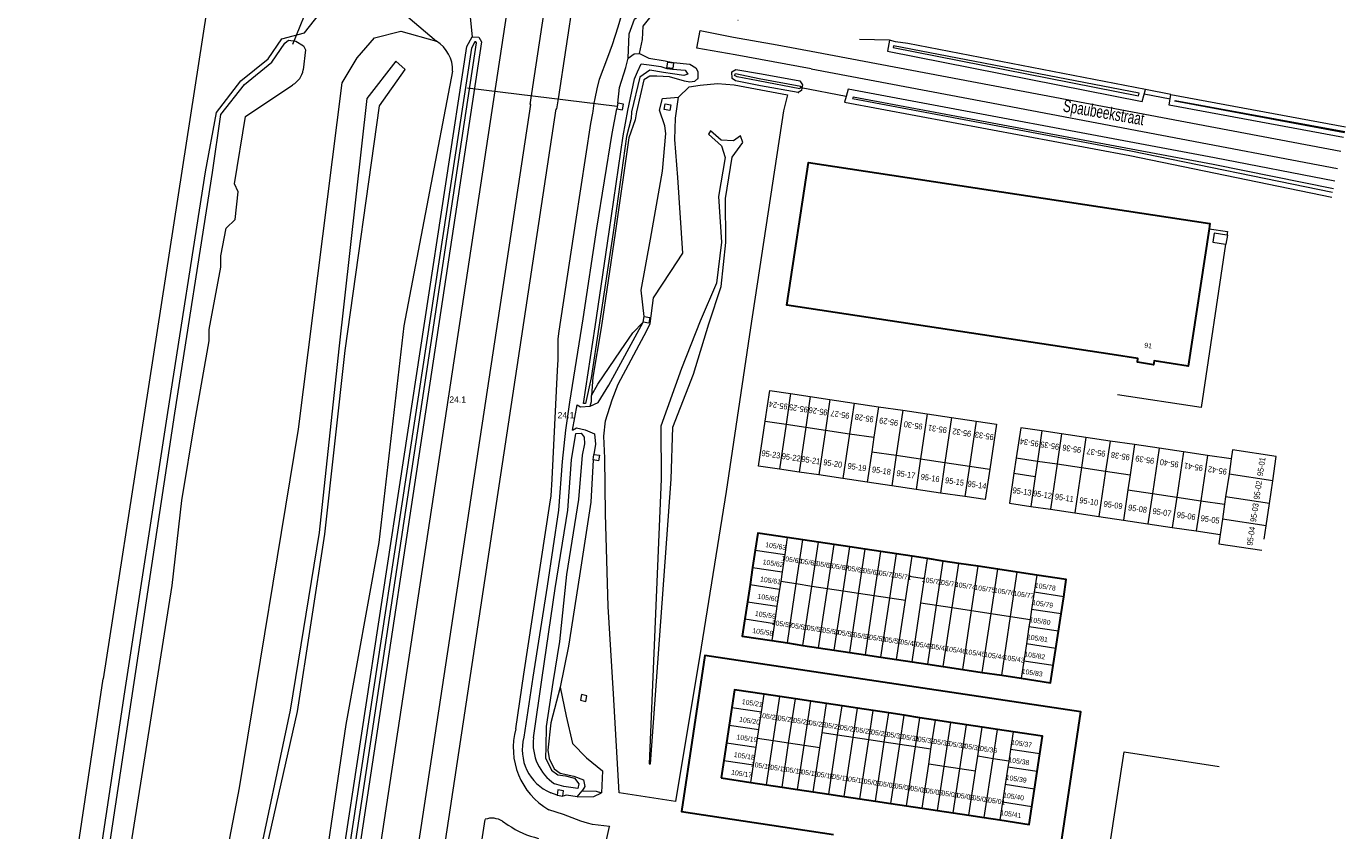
# Model space of a CAD drawing. Header units: metres. Extents: x 120324 to 133000, y 395500 to 402438.
# Tile 39 of 95: x 126138 to 126405, y 399100 to 399263. Entities that reach past the tile are written whole.
import ezdxf

# ---------------------------------------------------------------- set-up
doc = ezdxf.new("R2010")
doc.units = ezdxf.units.M
doc.linetypes.add('DGN1', pattern=[76.057638, 0, -76.057638])
doc.linetypes.add('DGN2', pattern=[101.410184, 50.705092, -50.705092])
for name, color, linetype, lineweight, true_color in [('gg-afsc-erfafscheiding', 7, 'Continuous', 0, 0x00ff32), ('gg-afsc-hekwerk', 7, 'Continuous', 30, 0x00d228), ('gg-bbg-lage trafo', 7, 'Continuous', 13, 0xff5000), ('gg-bbg-tussenscheiding', 7, 'Continuous', 0, 0x967800), ('gg-knt-BGT kruinlijn', 7, 'Continuous', 0, 0x787878), ('gg-knt-bronhoudergrens', 7, 'DGN2', 0, 0xffaad2), ('gg-kntw-bovenkant insteek waterloop', 7, 'Continuous', 0, 0xa0a0ff), ('gg-kntw-waterlijn', 7, 'Continuous', 0, 0xaaebff), ('gg-kwrk-duiker nz buis', 7, 'DGN2', 0, 0x969696), ('gg-kwrk-uitstroombak niveau min 01', 7, 'Continuous', 0, 0x477c96), ('gx-grn-maaiveld', 7, 'Continuous', 0, 0xb88d57)]:
    doc.layers.add(name, color=color, linetype=linetype, lineweight=lineweight, true_color=true_color)
for name, color, linetype, lineweight in [('gg-anno-huisnummerreeks BGT', 7, 'Continuous', 13), ('gg-anno-openbare ruimte label', 7, 'Continuous', 13), ('gg-bbg-hoofdgebouw', 1, 'Continuous', 30), ('gg-bbg-luifel en loopbrug', 1, 'DGN2', 0), ('gg-knt-bovenkant onderkant talud', 7, 'Continuous', 0), ('gg-knt-verharding', 7, 'Continuous', 0), ('gt-anno-nummer hm paal', 7, 'Continuous', 0), ('gt-anno-plantopografie huisnummer', 6, 'Continuous', 0), ('gt-bbg-plantopografie pand', 6, 'Continuous', 0), ('gt-bbg-plantopografie tussenscheiding', 6, 'Continuous', 0), ('gt-grn-vlakafsluiter', 6, 'DGN1', 0)]:
    doc.layers.add(name, color=color, linetype=linetype, lineweight=lineweight)
doc.styles.add('StyleArial', font='arial.ttf')

msp = doc.modelspace()

# ---------------------------------------------------------------- linework, layer by layer
at = {"layer": 'gg-afsc-erfafscheiding', "flags": 128}
msp.add_lwpolyline([(126189.11, 399273.15), (126190.4, 399272.94), (126193.04, 399271.87), (126196.52, 399271.15), (126199.24, 399271.54), (126227.43, 399266.94), (126228.04, 399260.95)], dxfattribs=at)
at = {"layer": 'gg-afsc-hekwerk', "flags": 128}
msp.add_lwpolyline([(126346.97, 399092.16), (126351.7, 399123.94), (126275.32, 399135.43), (126270.6, 399103.77), (126301.47, 399099.07)], dxfattribs=at)
at = {"layer": 'gg-bbg-hoofdgebouw'}
for p, q in [((126295.25, 399158.87), (126292.08, 399159.34)), ((126298.41, 399158.39), (126295.25, 399158.87)), ((126301.58, 399157.91), (126298.41, 399158.39)), ((126285.56, 399156.76), (126285.04, 399153.27)), ((126304.75, 399157.43), (126301.58, 399157.91)), ((126307.91, 399156.96), (126304.75, 399157.43)), ((126311.08, 399156.48), (126307.91, 399156.96)), ((126314.25, 399156), (126311.08, 399156.48)), ((126317.41, 399155.53), (126314.25, 399156)), ((126320.58, 399155.05), (126317.41, 399155.53)), ((126285.04, 399153.27), (126284.51, 399149.78)), ((126323.75, 399154.57), (126320.58, 399155.05)), ((126326.91, 399154.09), (126323.75, 399154.57)), ((126330.87, 399153.5), (126326.91, 399154.09)), ((126334.83, 399152.9), (126330.87, 399153.5)), ((126338.79, 399152.3), (126334.83, 399152.9)), ((126342.75, 399151.71), (126338.79, 399152.3)), ((126284.51, 399149.78), (126283.98, 399146.29)), ((126283.98, 399146.29), (126283.46, 399142.81)), ((126347.68, 399143.83), (126348.21, 399147.32)), ((126347.15, 399140.34), (126347.68, 399143.83)), ((126346.62, 399136.85), (126347.15, 399140.34)), ((126288.93, 399138.41), (126292.09, 399137.94)), ((126292.09, 399137.94), (126295.26, 399137.46)), ((126295.26, 399137.46), (126298.43, 399136.98)), ((126298.43, 399136.98), (126301.59, 399136.51)), ((126346.09, 399133.37), (126346.62, 399136.85)), ((126301.59, 399136.51), (126304.76, 399136.03)), ((126304.76, 399136.03), (126307.93, 399135.55)), ((126307.93, 399135.55), (126311.09, 399135.07)), ((126311.09, 399135.07), (126314.26, 399134.6)), ((126314.26, 399134.6), (126317.43, 399134.12)), ((126317.43, 399134.12), (126320.59, 399133.64)), ((126320.59, 399133.64), (126323.76, 399133.16)), ((126323.76, 399133.16), (126327.71, 399132.57)), ((126327.71, 399132.57), (126331.67, 399131.97)), ((126331.67, 399131.97), (126335.62, 399131.38)), ((126335.62, 399131.38), (126339.57, 399130.78)), ((126290.55, 399127.06), (126287.39, 399127.53)), ((126293.71, 399126.58), (126290.55, 399127.06)), ((126296.87, 399126.11), (126293.71, 399126.58)), ((126300.03, 399125.63), (126296.87, 399126.11)), ((126280.79, 399124.86), (126280.25, 399121.28)), ((126303.19, 399125.16), (126300.03, 399125.63)), ((126306.35, 399124.68), (126303.19, 399125.16)), ((126309.51, 399124.21), (126306.35, 399124.68)), ((126312.68, 399123.73), (126309.51, 399124.21)), ((126315.84, 399123.26), (126312.68, 399123.73)), ((126319, 399122.78), (126315.84, 399123.26)), ((126280.25, 399121.28), (126279.71, 399117.7)), ((126322.16, 399122.3), (126319, 399122.78)), ((126325.32, 399121.83), (126322.16, 399122.3)), ((126328.48, 399121.35), (126325.32, 399121.83)), ((126331.64, 399120.88), (126328.48, 399121.35)), ((126334.8, 399120.4), (126331.64, 399120.88)), ((126337.96, 399119.93), (126334.8, 399120.4)), ((126279.71, 399117.7), (126279.16, 399114.12)), ((126342.85, 399111.87), (126343.39, 399115.45)), ((126279.16, 399114.12), (126278.62, 399110.54)), ((126278.62, 399110.54), (126284.68, 399109.63)), ((126342.31, 399108.29), (126342.85, 399111.87)), ((126284.68, 399109.63), (126287.84, 399109.16)), ((126287.84, 399109.16), (126291, 399108.68)), ((126291, 399108.68), (126294.16, 399108.21)), ((126294.16, 399108.21), (126297.32, 399107.73)), ((126297.32, 399107.73), (126300.48, 399107.25)), ((126300.48, 399107.25), (126303.64, 399106.78)), ((126341.76, 399104.71), (126342.31, 399108.29)), ((126303.64, 399106.78), (126306.8, 399106.3)), ((126306.8, 399106.3), (126309.97, 399105.83)), ((126309.97, 399105.83), (126313.13, 399105.35)), ((126313.13, 399105.35), (126316.29, 399104.88)), ((126316.29, 399104.88), (126319.45, 399104.4)), ((126319.45, 399104.4), (126322.61, 399103.93)), ((126322.61, 399103.93), (126325.77, 399103.45)), ((126325.77, 399103.45), (126328.93, 399102.97)), ((126328.93, 399102.97), (126332.09, 399102.5)), ((126332.09, 399102.5), (126335.25, 399102.03))]:
    msp.add_line(p, q, dxfattribs=at)
at = {"layer": 'gg-bbg-hoofdgebouw', "flags": 128}
for points in [[(126358.04, 399196.48), (126291.96, 399206.47), (126296.37, 399235.46), (126377.9, 399223.09), (126377.74, 399221.98)], [(126377.74, 399221.98), (126373.52, 399194.13), (126366.61, 399195.19), (126366.48, 399194.4), (126363.18, 399194.89), (126363.3, 399195.68), (126358.04, 399196.48)], [(126292.08, 399159.34), (126286.09, 399160.25), (126285.56, 399156.76)], [(126348.21, 399147.32), (126348.74, 399150.8), (126342.75, 399151.71)], [(126283.46, 399142.81), (126282.93, 399139.32), (126288.93, 399138.41)], [(126339.57, 399130.78), (126345.56, 399129.88), (126346.09, 399133.37)], [(126287.39, 399127.53), (126281.33, 399128.44), (126280.79, 399124.86)], [(126343.39, 399115.45), (126343.93, 399119.03), (126337.96, 399119.93)], [(126335.25, 399102.03), (126341.22, 399101.13), (126341.76, 399104.71)]]:
    msp.add_lwpolyline(points, dxfattribs=at)
at = {"layer": 'gg-bbg-lage trafo', "flags": 128}
msp.add_lwpolyline([(126381.11, 399218.87), (126381.24, 399218.85), (126381.52, 399220.7), (126381.38, 399220.72)], dxfattribs=at)
at = {"layer": 'gg-bbg-luifel en loopbrug', "flags": 128}
for points in [[(126377.74, 399221.98), (126381.49, 399221.41), (126381.38, 399220.72)], [(126381.38, 399220.72), (126378.76, 399221.1), (126378.48, 399219.26), (126381.11, 399218.87)], [(126381.11, 399218.87), (126376.14, 399185.73), (126356.85, 399188.65), (126358.04, 399196.48)]]:
    msp.add_lwpolyline(points, dxfattribs=at)
at = {"layer": 'gg-bbg-tussenscheiding'}
for p, q in [((126292.08, 399159.34), (126291.55, 399155.86)), ((126293.9, 399149.91), (126295.25, 399158.87)), ((126297.06, 399149.43), (126298.41, 399158.39)), ((126285.56, 399156.76), (126291.55, 399155.86)), ((126291.55, 399155.86), (126291.03, 399152.37)), ((126300.23, 399148.95), (126301.58, 399157.91)), ((126303.4, 399148.47), (126304.75, 399157.43)), ((126306.56, 399147.99), (126307.91, 399156.96)), ((126309.73, 399147.52), (126311.08, 399156.48)), ((126312.9, 399147.03), (126314.25, 399156)), ((126316.81, 399151.49), (126317.41, 399155.53)), ((126285.04, 399153.27), (126291.03, 399152.37)), ((126319.97, 399151.01), (126320.58, 399155.05)), ((126322.4, 399145.59), (126323.75, 399154.57)), ((126325.56, 399145.11), (126326.91, 399154.09)), ((126329.52, 399144.52), (126330.87, 399153.5)), ((126333.47, 399143.92), (126334.83, 399152.9)), ((126290.73, 399150.39), (126290.5, 399148.88)), ((126291.03, 399152.37), (126290.73, 399150.39)), ((126293.9, 399149.91), (126290.73, 399150.39)), ((126316.06, 399146.55), (126316.81, 399151.49)), ((126316.81, 399151.49), (126319.97, 399151.01)), ((126319.23, 399146.08), (126319.97, 399151.01)), ((126337.43, 399143.32), (126338.79, 399152.3)), ((126342.75, 399151.71), (126342.22, 399148.22)), ((126284.51, 399149.78), (126290.5, 399148.88)), ((126290.5, 399148.88), (126289.98, 399145.39)), ((126292.09, 399137.94), (126293.9, 399149.91)), ((126297.06, 399149.43), (126293.9, 399149.91)), ((126295.26, 399137.46), (126297.06, 399149.43)), ((126300.23, 399148.95), (126297.06, 399149.43)), ((126298.43, 399136.98), (126300.23, 399148.95)), ((126303.4, 399148.47), (126300.23, 399148.95)), ((126301.59, 399136.51), (126303.4, 399148.47)), ((126306.56, 399147.99), (126303.4, 399148.47)), ((126304.76, 399136.03), (126306.56, 399147.99)), ((126309.73, 399147.52), (126306.56, 399147.99)), ((126307.93, 399135.55), (126309.73, 399147.52)), ((126312.9, 399147.03), (126309.73, 399147.52)), ((126342.22, 399148.22), (126341.69, 399144.73)), ((126348.21, 399147.32), (126342.22, 399148.22)), ((126283.98, 399146.29), (126289.98, 399145.39)), ((126289.98, 399145.39), (126289.45, 399141.9)), ((126311.09, 399135.07), (126312.9, 399147.03)), ((126316.06, 399146.55), (126312.9, 399147.03)), ((126314.26, 399134.6), (126316.06, 399146.55)), ((126317.43, 399134.12), (126319.23, 399146.08)), ((126319.23, 399146.08), (126322.4, 399145.59)), ((126320.59, 399133.64), (126322.4, 399145.59)), ((126322.4, 399145.59), (126325.56, 399145.11)), ((126323.76, 399133.16), (126325.56, 399145.11)), ((126325.56, 399145.11), (126329.52, 399144.52)), ((126341.69, 399144.73), (126341.39, 399142.72)), ((126347.68, 399143.83), (126341.69, 399144.73)), ((126283.46, 399142.81), (126289.45, 399141.9)), ((126327.71, 399132.57), (126329.52, 399144.52)), ((126329.52, 399144.52), (126333.47, 399143.92)), ((126331.67, 399131.97), (126333.47, 399143.92)), ((126333.47, 399143.92), (126337.43, 399143.32)), ((126335.62, 399131.38), (126337.43, 399143.32)), ((126337.43, 399143.32), (126341.39, 399142.72)), ((126341.39, 399142.72), (126341.16, 399141.24)), ((126289.45, 399141.9), (126288.93, 399138.41)), ((126341.16, 399141.24), (126340.63, 399137.76)), ((126347.15, 399140.34), (126341.16, 399141.24)), ((126340.63, 399137.76), (126340.1, 399134.27)), ((126346.62, 399136.85), (126340.63, 399137.76)), ((126340.1, 399134.27), (126339.57, 399130.78)), ((126346.09, 399133.37), (126340.1, 399134.27)), ((126286.85, 399123.95), (126287.39, 399127.53)), ((126289.19, 399118.1), (126290.55, 399127.06)), ((126292.35, 399117.63), (126293.71, 399126.58)), ((126295.52, 399117.16), (126296.87, 399126.11)), ((126280.79, 399124.86), (126286.85, 399123.95)), ((126286.3, 399120.37), (126286.85, 399123.95)), ((126299.13, 399119.69), (126300.03, 399125.63)), ((126302.29, 399119.22), (126303.19, 399125.16)), ((126305.45, 399118.74), (126306.35, 399124.68)), ((126308.62, 399118.27), (126309.51, 399124.21)), ((126311.78, 399117.79), (126312.68, 399123.73)), ((126314.94, 399117.32), (126315.84, 399123.26)), ((126280.25, 399121.28), (126286.3, 399120.37)), ((126318.1, 399116.84), (126319, 399122.78)), ((126321.26, 399116.36), (126322.16, 399122.3)), ((126323.96, 399112.88), (126325.32, 399121.83)), ((126327.12, 399112.4), (126328.48, 399121.35)), ((126330.74, 399114.94), (126331.64, 399120.88)), ((126285.76, 399116.79), (126286.03, 399118.58)), ((126286.03, 399118.58), (126286.3, 399120.37)), ((126289.19, 399118.1), (126286.03, 399118.58)), ((126287.84, 399109.16), (126289.19, 399118.1)), ((126292.35, 399117.63), (126289.19, 399118.1)), ((126298.68, 399116.68), (126299.13, 399119.69)), ((126302.29, 399119.22), (126299.13, 399119.69)), ((126300.48, 399107.25), (126302.29, 399119.22)), ((126305.45, 399118.74), (126302.29, 399119.22)), ((126303.64, 399106.78), (126305.45, 399118.74)), ((126308.62, 399118.27), (126305.45, 399118.74)), ((126306.8, 399106.3), (126308.62, 399118.27)), ((126311.78, 399117.79), (126308.62, 399118.27)), ((126333.9, 399114.46), (126334.8, 399120.4)), ((126337.96, 399119.93), (126337.42, 399116.35)), ((126279.71, 399117.7), (126285.76, 399116.79)), ((126285.22, 399113.21), (126285.76, 399116.79)), ((126291, 399108.68), (126292.35, 399117.63)), ((126295.52, 399117.16), (126292.35, 399117.63)), ((126294.16, 399108.21), (126295.52, 399117.16)), ((126298.68, 399116.68), (126295.52, 399117.16)), ((126297.32, 399107.73), (126298.68, 399116.68)), ((126309.97, 399105.83), (126311.78, 399117.79)), ((126314.94, 399117.32), (126311.78, 399117.79)), ((126313.13, 399105.35), (126314.94, 399117.32)), ((126318.1, 399116.84), (126314.94, 399117.32)), ((126316.29, 399104.88), (126318.1, 399116.84)), ((126321.26, 399116.36), (126318.1, 399116.84)), ((126320.8, 399113.35), (126321.26, 399116.36)), ((126337.42, 399116.35), (126337.06, 399113.98)), ((126343.39, 399115.45), (126337.42, 399116.35)), ((126279.16, 399114.12), (126285.22, 399113.21)), ((126284.68, 399109.63), (126285.22, 399113.21)), ((126319.45, 399104.4), (126320.8, 399113.35)), ((126323.96, 399112.88), (126320.8, 399113.35)), ((126322.61, 399103.93), (126323.96, 399112.88)), ((126327.12, 399112.4), (126323.96, 399112.88)), ((126330.29, 399111.93), (126330.74, 399114.94)), ((126333.9, 399114.46), (126330.74, 399114.94)), ((126332.09, 399102.5), (126333.9, 399114.46)), ((126337.06, 399113.98), (126333.9, 399114.46)), ((126336.88, 399112.77), (126336.34, 399109.19)), ((126337.06, 399113.98), (126336.88, 399112.77)), ((126342.85, 399111.87), (126336.88, 399112.77)), ((126325.77, 399103.45), (126327.12, 399112.4)), ((126330.29, 399111.93), (126327.12, 399112.4)), ((126328.93, 399102.97), (126330.29, 399111.93)), ((126336.34, 399109.19), (126335.8, 399105.61)), ((126342.31, 399108.29), (126336.34, 399109.19)), ((126335.8, 399105.61), (126335.25, 399102.03)), ((126341.76, 399104.71), (126335.8, 399105.61))]:
    msp.add_line(p, q, dxfattribs=at)
at = {"layer": 'gg-knt-BGT kruinlijn', "flags": 128}
for points in [[(126259.75, 399256.58), (126259.97, 399261.56), (126261.04, 399264.55), (126262.54, 399265.71), (126263.44, 399267.13)], [(126172.52, 399025.36), (126174.65, 399024.86), (126177.33, 399050.19), (126185.03, 399090.46), (126192.58, 399124), (126198.15, 399160.02), (126202.3, 399197.32), (126209.26, 399246.91), (126214.43, 399254.34), (126212.59, 399255.99), (126206.68, 399248.41), (126200.98, 399197.66), (126196.98, 399160.33), (126191.11, 399124.32), (126183.99, 399090.74), (126176.05, 399051.05), (126172.52, 399025.36)], [(126264.03, 399113.42), (126264.27, 399113.42), (126268.46, 399171.17), (126268.8, 399181.76), (126273.05, 399192.52), (126276.14, 399202.71), (126278.66, 399210.25), (126279.62, 399219.23), (126279.54, 399228.12), (126280.85, 399236.55), (126283.03, 399239.5), (126282.57, 399240.83), (126281.12, 399239.85), (126278.63, 399239.98), (126276.49, 399241.87), (126276.07, 399241.21), (126278.69, 399238.85), (126279.47, 399236.42), (126278.09, 399228.57), (126278.69, 399219.28), (126277.67, 399210.96), (126274.4, 399203.24), (126270.62, 399193.67), (126266.37, 399181.91), (126266.48, 399171.17), (126264.03, 399113.42)], [(126245.93, 399128.96), (126247.15, 399123.1), (126248.45, 399117.55), (126251.27, 399114.65), (126254.55, 399112.02), (126254.37, 399107.55)], [(126249.41, 399106.72), (126252.79, 399106.81), (126254.37, 399107.55)]]:
    msp.add_lwpolyline(points, dxfattribs=at)
at = {"layer": 'gg-knt-bovenkant onderkant talud'}
for p, q in [((126292.11, 399249.15), (126291.31, 399245.92)), ((126262.81, 399203.02), (126262.99, 399204.18)), ((126247.1, 399181.1), (126247.91, 399186.81)), ((126248.43, 399181.14), (126249.39, 399186.28)), ((126269.37, 399105.78), (126257.91, 399107.5))]:
    msp.add_line(p, q, dxfattribs=at)
at = {"layer": 'gg-knt-bovenkant onderkant talud', "flags": 128}
for points in [[(126262.03, 399257.54), (126262.69, 399260.43), (126262.82, 399263.09), (126265.24, 399266.16)], [(126224.1, 399253.97), (126214.16, 399202.27), (126209.13, 399158.32), (126202.39, 399121.38), (126196.12, 399078.95), (126190.16, 399038.24), (126186.97, 399018.82)], [(126269.96, 399248.69), (126272.16, 399250.76), (126274.4, 399251.13), (126277.89, 399251.45), (126281.26, 399251.17), (126292.11, 399249.15)], [(126257.91, 399107.5), (126256.78, 399127.59), (126255.7, 399145.37), (126255.16, 399164.17), (126254.99, 399175.41), (126254.84, 399179.9), (126255.15, 399183.02), (126256.52, 399187.29), (126257.72, 399190.43), (126263.56, 399201.35), (126264.2, 399202.78), (126264.88, 399208.01), (126268.44, 399213.31), (126270.89, 399217.05), (126269.86, 399232.37), (126269.26, 399240.08), (126269.35, 399244.46), (126269.96, 399248.69)], [(126262.99, 399204.18), (126262.38, 399209.5), (126264.26, 399219.91), (126266.7, 399233.67), (126267.39, 399241.34), (126267.19, 399242.87), (126266.09, 399246.06), (126266.72, 399248.4), (126269.96, 399248.69)], [(126291.31, 399245.92), (126284.6, 399201.92), (126279.68, 399168.7), (126274.57, 399137.07), (126269.37, 399105.78)], [(126252.02, 399186), (126253.66, 399186.73), (126255.86, 399190.23), (126262.81, 399203.02)], [(126252.31, 399188.17), (126253.62, 399190.47), (126258.22, 399197.23), (126260.67, 399200.88), (126262.81, 399203.02)], [(126250.39, 399107.92), (126253.23, 399107.84), (126254.37, 399107.55)]]:
    msp.add_lwpolyline(points, dxfattribs=at)
at = {"layer": 'gg-knt-bovenkant onderkant talud'}
msp.add_arc((126217.22, 399254.17), 6.88, 358.3318, 58.3487, dxfattribs=at)
at = {"layer": 'gg-knt-bronhoudergrens'}
for p, q in [((126312.82, 399260.23), (126306.72, 399260.41)), ((126369.99, 399249.22), (126364.83, 399250.27))]:
    msp.add_line(p, q, dxfattribs=at)
at = {"layer": 'gg-knt-verharding'}
for p, q in [((126245.58, 399248.34), (126264.04, 399370.47)), ((126297.98, 399257.83), (126404.49, 399237.72)), ((126245.27, 399246.33), (126245.58, 399248.34)), ((126252.63, 399245.85), (126252.88, 399247.46)), ((126252.55, 399245.46), (126252.63, 399245.85)), ((126234.21, 399101.77), (126235.39, 399100.99)), ((126254.52, 399094.34), (126255.98, 399100.67))]:
    msp.add_line(p, q, dxfattribs=at)
at = {"layer": 'gg-knt-verharding', "flags": 128}
for points in [[(126252.88, 399247.46), (126253.02, 399248.4), (126253.43, 399250.38), (126253.95, 399252.33), (126255.64, 399256.78), (126256.56, 399259.39), (126257.73, 399262.98), (126258.4, 399265.3), (126258.99, 399267.81), (126259.32, 399269.48), (126260.33, 399275.69), (126273.84, 399364.71), (126274.71, 399370.29)], [(126250.27, 399365.06), (126250.12, 399365.07), (126198.67, 399026.32)], [(126206.3, 399025.16), (126239.97, 399247.18), (126239.82, 399247.21), (126257.54, 399363.97)], [(126296.93, 399254.45), (126281.51, 399257.3), (126273.69, 399258.64), (126274.38, 399262.22), (126281.17, 399260.86), (126290.01, 399259.29), (126297.98, 399257.83)], [(126296.93, 399254.45), (126332.48, 399247.75), (126403.8, 399234.24)], [(126212.41, 399030.2), (126245.12, 399246.34), (126245.27, 399246.33)], [(126236.95, 399120.54), (126238.56, 399131.64), (126243.85, 399166.12), (126244.09, 399167.79), (126244.33, 399171.15), (126245.38, 399193.21), (126245.51, 399195.47), (126245.53, 399199.66), (126245.73, 399201.19), (126249.1, 399223.5), (126252.17, 399243.33), (126252.55, 399245.46)], [(126223.57, 399036.37), (126222.46, 399036.64), (126221.06, 399037.04), (126220.93, 399037.7), (126225.94, 399070.86), (126229.12, 399092.07), (126230.73, 399102.15)], [(126255.98, 399100.67), (126252.49, 399101.13), (126251.5, 399101.35), (126250.15, 399101.8), (126246.6, 399103.13), (126243.63, 399104.11)]]:
    msp.add_lwpolyline(points, dxfattribs=at)
at = {"layer": 'gg-knt-verharding'}
for centre, radius, start, end in [((126250.88, 399116.63), 14.47, 164.3256, 239.9631), ((126232.07, 399098.31), 4.07, 58.2901, 109.1778), ((126245.72, 399116.16), 18.35, 235.7518, 256.8968)]:
    msp.add_arc(centre, radius, start, end, dxfattribs=at)
at = {"layer": 'gg-kntw-bovenkant insteek waterloop'}
for p, q in [((126314.03, 399259.93), (126312.82, 399260.23)), ((126316.54, 399259.59), (126314.03, 399259.93)), ((126364.83, 399250.27), (126316.54, 399259.59)), ((126369.99, 399249.22), (126405.47, 399242.7)), ((126257.65, 399247.46), (126257.46, 399246.34)), ((126304, 399248.82), (126303.68, 399247.7)), ((126252.62, 399175.07), (126252.78, 399176.21)), ((126245.31, 399107.04), (126244.05, 399107.54)), ((126249.41, 399106.72), (126250.39, 399107.92)), ((126245.31, 399107.04), (126246.46, 399106.83))]:
    msp.add_line(p, q, dxfattribs=at)
at = {"layer": 'gg-kntw-bovenkant insteek waterloop', "flags": 128}
for points in [[(126138.48, 399000), (126142.43, 399024.5), (126149.93, 399077.67), (126157.52, 399128.04), (126166.25, 399184.69), (126173.93, 399233.57), (126176.11, 399245.61), (126181.1, 399251.99), (126186.66, 399256.46), (126189.42, 399260.51), (126194.04, 399261.74), (126198.08, 399266.9)], [(126198.08, 399266.9), (126215.02, 399265.01), (126220.83, 399260.03)], [(126165.74, 399027.73), (126171.93, 399062.41), (126180.81, 399108.55), (126192.83, 399181.32), (126201.68, 399251.62), (126204.69, 399256.66), (126208.2, 399260.77), (126213.57, 399262.08), (126220.83, 399260.03)], [(126192.88, 399036), (126226.97, 399258.95), (126228.04, 399260.95)], [(126228.04, 399260.95), (126229.44, 399260.87), (126229.97, 399259.91), (126196.08, 399036.06), (126194.34, 399034.28), (126193.48, 399034.32), (126192.88, 399036)], [(126312.82, 399260.23), (126312.42, 399258.01), (126364.14, 399247.83), (126364.83, 399250.27)], [(126259.75, 399256.58), (126260.99, 399257.51), (126262.03, 399257.54)], [(126262.03, 399257.54), (126263.95, 399256.64), (126267.3, 399256.08), (126267.82, 399255.91), (126268.97, 399255.76), (126272.3, 399255.38), (126273.5, 399254.64), (126273.88, 399253.88), (126273.88, 399252.51)], [(126257.65, 399247.46), (126258, 399250.64), (126259.31, 399254.7), (126259.75, 399256.58)], [(126273.88, 399252.51), (126273.21, 399251.88), (126272.26, 399251.77), (126271.18, 399251.93), (126268.14, 399252.79), (126265.59, 399252.97), (126264.15, 399252.95), (126262.96, 399252.18), (126261.46, 399245.69), (126261.2, 399244.07), (126259.9, 399240.47), (126257.11, 399221.08), (126254.25, 399201.9), (126252.59, 399191.89), (126252.31, 399188.17)], [(126280.87, 399252.51), (126280.79, 399253.86), (126281.63, 399254.3), (126286.84, 399253.41), (126294.62, 399251.98), (126295.18, 399251.22), (126295.05, 399250.57)], [(126294.29, 399249.65), (126286.63, 399250.97), (126281.58, 399251.99), (126280.87, 399252.51)], [(126295.05, 399250.57), (126294.94, 399250.02), (126294.29, 399249.65)], [(126403.29, 399231.65), (126378.84, 399236.39), (126304.43, 399250.3), (126304, 399248.82)], [(126405.03, 399240.48), (126369.65, 399247.05), (126369.99, 399249.22)], [(126303.68, 399247.7), (126361.64, 399236.84), (126402.65, 399228.42)], [(126247.91, 399186.81), (126250.6, 399203.69), (126253.42, 399222.14), (126256.51, 399241.3), (126257.46, 399246.34)], [(126252.02, 399186), (126252.29, 399186.92), (126252.31, 399188.17)], [(126249.39, 399186.28), (126250.08, 399185.84), (126252.02, 399186)], [(126238.6, 399118.82), (126240.47, 399131), (126243.34, 399149.44), (126245.66, 399164.9), (126246.4, 399174.78), (126247.1, 399181.1)], [(126248.43, 399181.14), (126249.26, 399181.62), (126251.05, 399181.22), (126252.92, 399180.41), (126253.09, 399178.3), (126252.78, 399176.21)], [(126252.62, 399175.07), (126252.16, 399166.5), (126249.84, 399151.53), (126247.61, 399137.31), (126245.93, 399128.96)], [(126245.93, 399128.96), (126244.07, 399121.75), (126243.46, 399116.22), (126243.68, 399114.49), (126244.72, 399112.37), (126245.96, 399111.53), (126248.71, 399110.92), (126250.69, 399110.15), (126250.95, 399108.82), (126250.39, 399107.92)], [(126249.41, 399106.72), (126247.26, 399107.05), (126246.46, 399106.83)]]:
    msp.add_lwpolyline(points, dxfattribs=at)
at = {"layer": 'gg-kntw-bovenkant insteek waterloop'}
msp.add_arc((126247.68, 399116.26), 9.44, 164.227, 247.4389, dxfattribs=at)
at = {"layer": 'gg-kntw-waterlijn'}
for p, q in [((126363.57, 399249.49), (126313.64, 399259.13)), ((126370.82, 399248.05), (126405.28, 399241.72))]:
    msp.add_line(p, q, dxfattribs=at)
at = {"layer": 'gg-kntw-waterlijn', "flags": 128}
for points in [[(126139.91, 399000), (126143.95, 399024.26), (126151.51, 399077.52), (126167.69, 399184.54), (126175.3, 399233.4), (126177.05, 399245.19), (126181.82, 399251.28), (126187.4, 399255.78), (126190.04, 399259.64), (126190.78, 399260.23), (126192.27, 399260.07), (126193.8, 399259.08), (126194.22, 399258.3), (126193.75, 399254.24)], [(126193.91, 399036.1), (126194.12, 399035.49), (126195.14, 399036.53), (126228.93, 399259.72), (126228.83, 399259.91), (126228.62, 399259.92), (126227.93, 399258.63), (126193.91, 399036.1)], [(126313.64, 399259.13), (126313.58, 399258.8), (126363.43, 399248.98), (126363.57, 399249.49)], [(126251.12, 399186.52), (126250.69, 399186.51), (126253.02, 399202.08), (126255.91, 399221.36), (126258.71, 399240.87), (126259.67, 399245.99), (126261.07, 399252.41), (126261.62, 399253.82), (126262.41, 399255.47), (126264.04, 399255.28), (126266.36, 399254.94), (126267.61, 399254.53), (126268.75, 399254.37), (126271.34, 399254.18), (126271.86, 399253.37), (126271.08, 399253.07), (126268.77, 399253.4), (126266.92, 399253.73), (126264.18, 399254.17), (126262.12, 399252.77), (126260.46, 399245.73), (126260.34, 399244.36), (126259.41, 399240.72), (126256.69, 399221.22), (126253.79, 399202.01), (126252.23, 399191.74), (126251.12, 399186.52)], [(126286.39, 399252.5), (126294.82, 399250.93), (126294.62, 399250.36), (126286.13, 399252.03), (126281.91, 399252.8), (126281.37, 399253.06), (126281.55, 399253.48), (126286.39, 399252.5)], [(126143.95, 399000), (126147.47, 399022.71), (126152.23, 399051.87), (126155, 399073.22), (126167.11, 399149.58), (126169.12, 399166.84), (126171.71, 399182.81), (126174.62, 399199.22), (126174.62, 399201.58), (126177.04, 399214.18), (126177.02, 399216.47), (126178.1, 399222.09), (126179.95, 399223.88), (126180.56, 399229.46), (126179.77, 399231.13), (126182.03, 399244.74), (126191.65, 399251.23)], [(126402.98, 399230.09), (126378.57, 399235.01), (126305.43, 399248.7), (126305.34, 399248.41)], [(126305.34, 399248.41), (126361.83, 399237.82), (126402.84, 399229.4)], [(126405.23, 399241.46), (126370.79, 399247.86), (126370.82, 399248.05)], [(126240.51, 399118.67), (126242.26, 399130.9), (126244.94, 399149.02), (126247.48, 399164.88), (126248.23, 399175.09), (126249.12, 399180.45), (126250.19, 399180.53), (126250.83, 399179.68), (126250.88, 399178.35), (126250.44, 399176.05), (126249.65, 399167.02), (126247.24, 399151.81), (126245.83, 399138.24), (126244.43, 399129.93), (126243.11, 399120.98), (126243.02, 399116.82), (126242.94, 399114.6), (126244.2, 399112.14), (126245.49, 399111.21), (126247.03, 399110.96), (126248.85, 399110.48), (126249.71, 399109.36), (126249.53, 399108.43), (126246.72, 399108.84), (126244.8, 399109.36)]]:
    msp.add_lwpolyline(points, dxfattribs=at)
at = {"layer": 'gg-kntw-waterlijn'}
for centre, radius, start, end in [((126189.64, 399254.88), 4.16, 298.8385, 351.2005), ((126250.34, 399117.56), 9.9, 173.5184, 235.9242)]:
    msp.add_arc(centre, radius, start, end, dxfattribs=at)
at = {"layer": 'gg-kwrk-duiker nz buis'}
for p, q in [((126191.63, 399259.47), (126200.4, 399281.12)), ((126227.09, 399250.59), (126257.55, 399246.89)), ((126304, 399248.82), (126294.88, 399250.6)), ((126369.84, 399248.27), (126364.57, 399249.33))]:
    msp.add_line(p, q, dxfattribs=at)
at = {"layer": 'gg-kwrk-uitstroombak niveau min 01', "flags": 128}
for points in [[(126267.79, 399255.8), (126268.94, 399255.66), (126268.81, 399254.53), (126267.64, 399254.67), (126267.79, 399255.8)], [(126257.46, 399246.34), (126258.59, 399246.1), (126258.79, 399247.27), (126257.65, 399247.46)], [(126268.21, 399246), (126267.09, 399246.2), (126267.29, 399247.35), (126268.42, 399247.14), (126268.21, 399246)], [(126262.99, 399204.18), (126264.13, 399203.98), (126263.93, 399202.84), (126262.81, 399203.02)], [(126252.78, 399176.21), (126253.91, 399176.07), (126253.74, 399174.93), (126252.62, 399175.07)], [(126251.39, 399127.23), (126250.27, 399127.45), (126250.05, 399126.32), (126251.18, 399126.09), (126251.39, 399127.23)], [(126246.46, 399106.83), (126246.65, 399107.94), (126245.47, 399108.15), (126245.31, 399107.04)]]:
    msp.add_lwpolyline(points, dxfattribs=at)
at = {"layer": 'gt-bbg-plantopografie pand'}
for p, q in [((126292.75, 399188.53), (126296.73, 399187.94)), ((126296.73, 399187.94), (126300.73, 399187.35)), ((126300.73, 399187.35), (126305.63, 399186.62)), ((126305.63, 399186.62), (126310.57, 399185.89)), ((126310.57, 399185.89), (126315.56, 399185.15)), ((126315.56, 399185.15), (126320.51, 399184.42)), ((126320.51, 399184.42), (126325.43, 399183.69)), ((126325.43, 399183.69), (126330.41, 399182.96)), ((126330.41, 399182.96), (126334.56, 399182.34)), ((126334.56, 399182.34), (126333.21, 399173.2)), ((126339.48, 399181.61), (126338.57, 399175.49)), ((126343.78, 399180.97), (126339.48, 399181.61)), ((126347.77, 399180.38), (126343.78, 399180.97)), ((126352.74, 399179.65), (126347.77, 399180.38)), ((126357.64, 399178.92), (126352.74, 399179.65)), ((126362.6, 399178.19), (126357.64, 399178.92)), ((126367.58, 399177.45), (126362.6, 399178.19)), ((126372.52, 399176.72), (126367.58, 399177.45)), ((126338.57, 399175.49), (126338.11, 399172.38)), ((126377.41, 399175.99), (126372.52, 399176.72)), ((126382.25, 399175.28), (126377.41, 399175.99)), ((126294.46, 399172.62), (126290.49, 399173.21)), ((126298.46, 399172.03), (126294.46, 399172.62)), ((126303.37, 399171.3), (126298.46, 399172.03)), ((126308.3, 399170.57), (126303.37, 399171.3)), ((126313.29, 399169.83), (126308.3, 399170.57)), ((126318.25, 399169.1), (126313.29, 399169.83)), ((126323.16, 399168.37), (126318.25, 399169.1)), ((126389.99, 399166.27), (126390.66, 399170.86)), ((126328.14, 399167.64), (126323.16, 399168.37)), ((126389.32, 399161.74), (126389.99, 399166.27)), ((126341.51, 399165.66), (126345.5, 399165.07)), ((126345.5, 399165.07), (126350.47, 399164.33)), ((126350.47, 399164.33), (126355.37, 399163.6)), ((126355.37, 399163.6), (126360.33, 399162.87)), ((126360.33, 399162.87), (126365.31, 399162.13)), ((126365.31, 399162.13), (126370.25, 399161.4)), ((126370.25, 399161.4), (126375.15, 399160.67)), ((126375.15, 399160.67), (126379.98, 399159.96))]:
    msp.add_line(p, q, dxfattribs=at)
at = {"layer": 'gt-bbg-plantopografie pand', "flags": 128}
for points in [[(126287.59, 399182.95), (126288.51, 399189.16), (126292.75, 399188.53)], [(126290.49, 399173.21), (126286.24, 399173.84), (126287.59, 399182.95)], [(126390.66, 399170.86), (126391.4, 399175.79), (126382.52, 399177.1), (126382.25, 399175.28)], [(126333.21, 399173.2), (126332.29, 399167.02), (126328.14, 399167.64)], [(126338.11, 399172.38), (126337.21, 399166.29), (126341.51, 399165.66)], [(126388.91, 399159.01), (126389.32, 399161.74)], [(126379.98, 399159.96), (126379.7, 399158.05), (126388.46, 399156.75)], [(126375.96, 399093.58), (126357.49, 399096.45), (126360.5, 399115.88)], [(126360.5, 399115.88), (126379.79, 399112.89)]]:
    msp.add_lwpolyline(points, dxfattribs=at)
at = {"layer": 'gt-bbg-plantopografie tussenscheiding'}
for p, q in [((126292.75, 399188.53), (126291.83, 399182.32)), ((126296.73, 399187.94), (126295.81, 399181.73)), ((126300.73, 399187.35), (126299.81, 399181.14)), ((126305.63, 399186.62), (126304.71, 399180.41)), ((126310.57, 399185.89), (126309.65, 399179.68)), ((126315.56, 399185.15), (126314.21, 399176.02)), ((126287.59, 399182.95), (126291.83, 399182.32)), ((126291.83, 399182.32), (126290.49, 399173.21)), ((126291.83, 399182.32), (126295.81, 399181.73)), ((126320.51, 399184.42), (126319.16, 399175.28)), ((126325.43, 399183.69), (126324.07, 399174.55)), ((126330.41, 399182.96), (126329.06, 399173.82)), ((126295.81, 399181.73), (126294.46, 399172.62)), ((126295.81, 399181.73), (126299.81, 399181.14)), ((126299.81, 399181.14), (126298.46, 399172.03)), ((126299.81, 399181.14), (126304.71, 399180.41)), ((126304.71, 399180.41), (126303.37, 399171.3)), ((126304.71, 399180.41), (126309.65, 399179.68)), ((126309.65, 399179.68), (126309.22, 399176.75)), ((126343.78, 399180.97), (126342.88, 399174.85)), ((126347.77, 399180.38), (126346.86, 399174.26)), ((126352.74, 399179.65), (126351.83, 399173.53)), ((126357.64, 399178.92), (126356.73, 399172.8)), ((126362.6, 399178.19), (126361.69, 399172.07)), ((126367.58, 399177.45), (126366.22, 399168.26)), ((126309.22, 399176.75), (126308.3, 399170.57)), ((126309.22, 399176.75), (126314.21, 399176.02)), ((126314.21, 399176.02), (126313.29, 399169.83)), ((126314.21, 399176.02), (126319.16, 399175.28)), ((126319.16, 399175.28), (126318.25, 399169.1)), ((126319.16, 399175.28), (126324.07, 399174.55)), ((126324.07, 399174.55), (126323.16, 399168.37)), ((126324.07, 399174.55), (126329.06, 399173.82)), ((126338.57, 399175.49), (126342.88, 399174.85)), ((126342.88, 399174.85), (126342.41, 399171.74)), ((126342.88, 399174.85), (126346.86, 399174.26)), ((126346.86, 399174.26), (126345.5, 399165.07)), ((126346.86, 399174.26), (126351.83, 399173.53)), ((126372.52, 399176.72), (126371.16, 399167.53)), ((126377.41, 399175.99), (126376.05, 399166.8)), ((126382.25, 399175.28), (126381.79, 399172.17)), ((126329.06, 399173.82), (126328.14, 399167.64)), ((126329.06, 399173.82), (126333.21, 399173.2)), ((126338.11, 399172.38), (126342.41, 399171.74)), ((126342.41, 399171.74), (126341.51, 399165.66)), ((126351.83, 399173.53), (126350.47, 399164.33)), ((126351.83, 399173.53), (126356.73, 399172.8)), ((126356.73, 399172.8), (126355.37, 399163.6)), ((126356.73, 399172.8), (126361.69, 399172.07)), ((126361.69, 399172.07), (126361.23, 399169)), ((126381.79, 399172.17), (126381.11, 399167.58)), ((126390.66, 399170.86), (126381.79, 399172.17)), ((126361.23, 399169), (126360.33, 399162.87)), ((126361.23, 399169), (126366.22, 399168.26)), ((126366.22, 399168.26), (126365.31, 399162.13)), ((126366.22, 399168.26), (126371.16, 399167.53)), ((126371.16, 399167.53), (126370.25, 399161.4)), ((126371.16, 399167.53), (126376.05, 399166.8)), ((126376.05, 399166.8), (126375.15, 399160.67)), ((126376.05, 399166.8), (126380.89, 399166.09)), ((126381.11, 399167.58), (126380.89, 399166.09)), ((126389.99, 399166.27), (126381.11, 399167.58)), ((126380.89, 399166.09), (126380.44, 399163.05)), ((126380.44, 399163.05), (126379.98, 399159.96)), ((126389.32, 399161.74), (126380.44, 399163.05))]:
    msp.add_line(p, q, dxfattribs=at)
at = {"layer": 'gt-grn-vlakafsluiter'}
for p, q in [((126282.01, 399264.35), (126306.72, 399260.41)), ((126273.88, 399252.51), (126280.87, 399252.51)), ((126294.29, 399249.65), (126292.11, 399249.15)), ((126294.29, 399249.65), (126303.68, 399247.7)), ((126255.98, 399100.67), (126257.91, 399107.5))]:
    msp.add_line(p, q, dxfattribs=at)
at = {"layer": 'gx-grn-maaiveld'}
msp.add_line((126137.53, 399026.9), (126153.15, 399130.68), dxfattribs=at)
at = {"layer": 'gx-grn-maaiveld', "flags": 128}
msp.add_lwpolyline([(126175.02, 399271.76), (126161.58, 399185.21), (126153.15, 399130.68)], dxfattribs=at)

# ---------------------------------------------------------------- texts
at = {"layer": 'gg-anno-huisnummerreeks BGT', "char_height": 1, "attachment_point": 8, "line_spacing_factor": 0.8, "style": 'StyleArial'}
for s, insert, rotation in [('{\\C256;91}', (126365.29, 399197.78), 351.6), ('{\\C256;105/63}', (126289.65, 399157.09), 351.4), ('{\\C256;105/64}', (126292.94, 399154.33), 351.4), ('{\\C256;105/62}', (126289.13, 399153.6), 351.4), ('{\\C256;105/65}', (126296.11, 399153.85), 351.4), ('{\\C256;105/66}', (126299.28, 399153.37), 351.4), ('{\\C256;105/67}', (126302.44, 399152.9), 351.4), ('{\\C256;105/68}', (126305.61, 399152.42), 351.4), ('{\\C256;105/69}', (126308.78, 399151.94), 351.4), ('{\\C256;105/70}', (126311.94, 399151.47), 351.4), ('{\\C256;105/61}', (126288.6, 399150.11), 351.4), ('{\\C256;105/71}', (126315.11, 399150.99), 351.4), ('{\\C256;105/72}', (126321.45, 399150.03), 351.4), ('{\\C256;105/73}', (126324.61, 399149.56), 351.4), ('{\\C256;105/74}', (126328.17, 399149.02), 351.4), ('{\\C256;105/78}', (126344.4, 399148.84), 351.4), ('{\\C256;105/60}', (126288.08, 399146.62), 351.4), ('{\\C256;105/75}', (126332.13, 399148.42), 351.4), ('{\\C256;105/76}', (126336.09, 399147.83), 351.4), ('{\\C256;105/77}', (126340.05, 399147.23), 351.4), ('{\\C256;105/79}', (126343.87, 399145.35), 351.4), ('{\\C256;105/59}', (126287.55, 399143.13), 351.4), ('{\\C256;105/57}', (126290.98, 399141.31), 351.4), ('{\\C256;105/56}', (126294.15, 399140.83), 351.4), ('{\\C256;105/80}', (126343.34, 399141.86), 351.4), ('{\\C256;105/58}', (126287.03, 399139.65), 351.4), ('{\\C256;105/55}', (126297.31, 399140.36), 351.4), ('{\\C256;105/54}', (126300.48, 399139.88), 351.4), ('{\\C256;105/53}', (126303.65, 399139.4), 351.4), ('{\\C256;105/52}', (126306.81, 399138.92), 351.4), ('{\\C256;105/51}', (126309.98, 399138.45), 351.4), ('{\\C256;105/81}', (126342.81, 399138.38), 351.4), ('{\\C256;105/50}', (126313.15, 399137.97), 351.4), ('{\\C256;105/49}', (126316.31, 399137.49), 351.4), ('{\\C256;105/48}', (126319.48, 399137.02), 351.4), ('{\\C256;105/47}', (126322.65, 399136.54), 351.4), ('{\\C256;105/46}', (126326.21, 399136), 351.4), ('{\\C256;105/45}', (126330.16, 399135.4), 351.4), ('{\\C256;105/44}', (126334.12, 399134.81), 351.4), ('{\\C256;105/43}', (126338.07, 399134.21), 351.4), ('{\\C256;105/82}', (126342.28, 399134.89), 351.4), ('{\\C256;105/83}', (126341.75, 399131.4), 351.4), ('{\\C256;105/21}', (126284.89, 399125.23), 351.4), ('{\\C256;105/22}', (126288.25, 399122.52), 351.5), ('{\\C256;105/23}', (126291.41, 399122.04), 351.5), ('{\\C256;105/20}', (126284.35, 399121.65), 351.4), ('{\\C256;105/24}', (126294.57, 399121.57), 351.4), ('{\\C256;105/25}', (126297.73, 399121.09), 351.5), ('{\\C256;105/26}', (126300.89, 399120.62), 351.4), ('{\\C256;105/27}', (126304.06, 399120.14), 351.5), ('{\\C256;105/28}', (126307.22, 399119.67), 351.5), ('{\\C256;105/19}', (126283.81, 399118.07), 351.4), ('{\\C256;105/29}', (126310.38, 399119.19), 351.4), ('{\\C256;105/30}', (126313.54, 399118.72), 351.5), ('{\\C256;105/31}', (126316.7, 399118.24), 351.5), ('{\\C256;105/32}', (126319.86, 399117.77), 351.4), ('{\\C256;105/33}', (126323.02, 399117.29), 351.5), ('{\\C256;105/34}', (126326.18, 399116.82), 351.5), ('{\\C256;105/37}', (126339.58, 399117.02), 351.4), ('{\\C256;105/18}', (126283.27, 399114.49), 351.4), ('{\\C256;105/35}', (126329.34, 399116.34), 351.4), ('{\\C256;105/36}', (126332.5, 399115.86), 351.5), ('{\\C256;105/16}', (126286.73, 399112.53), 351.5), ('{\\C256;105/15}', (126289.89, 399112.05), 351.4), ('{\\C256;105/14}', (126293.05, 399111.58), 351.5), ('{\\C256;105/38}', (126339.04, 399113.44), 351.4), ('{\\C256;105/17}', (126282.72, 399110.91), 351.4), ('{\\C256;105/13}', (126296.21, 399111.1), 351.5), ('{\\C256;105/12}', (126299.37, 399110.63), 351.4), ('{\\C256;105/11}', (126302.48, 399110.16), 351.5), ('{\\C256;105/10}', (126305.7, 399109.68), 351.4), ('{\\C256;105/09}', (126308.86, 399109.2), 351.5), ('{\\C256;105/08}', (126312.02, 399108.72), 351.4), ('{\\C256;105/39}', (126338.5, 399109.86), 351.4), ('{\\C256;105/07}', (126315.18, 399108.25), 351.5), ('{\\C256;105/06}', (126318.34, 399107.77), 351.5), ('{\\C256;105/05}', (126321.5, 399107.3), 351.4), ('{\\C256;105/04}', (126324.66, 399106.82), 351.5), ('{\\C256;105/03}', (126327.82, 399106.35), 351.4), ('{\\C256;105/40}', (126337.96, 399106.28), 351.4), ('{\\C256;105/02}', (126330.98, 399105.87), 351.5), ('{\\C256;105/01}', (126334.15, 399105.4), 351.5), ('{\\C256;105/41}', (126337.41, 399102.7), 351.4)]:
    msp.add_mtext(s, dxfattribs=dict(at, insert=insert, rotation=rotation))
at = {"layer": 'gg-anno-openbare ruimte label', "insert": (126356.28, 399245.25), "char_height": 2.5, "attachment_point": 5, "rotation": 350.2, "line_spacing_factor": 0.8, "style": 'StyleArial'}
msp.add_mtext('{\\W0.68;\\C256;Spaubeekstraat}', dxfattribs=at)
at = {"layer": 'gt-anno-nummer hm paal', "char_height": 1.25, "attachment_point": 7, "line_spacing_factor": 0.8, "style": 'StyleArial'}
for insert in [(126223.43, 399186.71), (126245.43, 399183.55)]:
    msp.add_mtext('{\\C256;24.1}', dxfattribs=dict(at, insert=insert))
at = {"layer": 'gt-anno-plantopografie huisnummer', "char_height": 1.2, "attachment_point": 8, "line_spacing_factor": 0.8, "style": 'StyleArial'}
for s, insert, rotation in [('{\\W0.75;\\C256;95-24}', (126290.33, 399186.76), 171.5766), ('{\\W0.75;\\C256;95-25}', (126294.43, 399186.15), 171.5766), ('{\\W0.75;\\C256;95-26}', (126298.42, 399185.56), 171.5766), ('{\\W0.75;\\C256;95-27}', (126302.87, 399184.9), 171.5766), ('{\\W0.75;\\C256;95-28}', (126307.8, 399184.18), 171.5766), ('{\\W0.75;\\C256;95-29}', (126312.76, 399183.44), 171.5766), ('{\\W0.75;\\C256;95-30}', (126317.73, 399182.7), 171.5766), ('{\\W0.75;\\C256;95-31}', (126322.66, 399181.97), 171.5766), ('{\\W0.75;\\C256;95-32}', (126327.61, 399181.24), 171.5766), ('{\\W0.75;\\C256;95-33}', (126332.18, 399180.57), 171.5766), ('{\\W0.75;\\C256;95-23}', (126288.67, 399175.61), 351.5766), ('{\\W0.75;\\C256;95-34}', (126341.32, 399179.21), 171.5766), ('{\\W0.75;\\C256;95-35}', (126345.47, 399178.6), 171.5766), ('{\\W0.75;\\C256;95-36}', (126349.95, 399177.93), 171.5766), ('{\\W0.75;\\C256;95-37}', (126354.88, 399177.2), 171.5766), ('{\\W0.75;\\C256;95-22}', (126292.78, 399175), 351.5766), ('{\\W0.75;\\C256;95-21}', (126296.77, 399174.41), 351.5766), ('{\\W0.75;\\C256;95-20}', (126301.22, 399173.75), 351.5766), ('{\\W0.75;\\C256;95-19}', (126306.14, 399173.02), 351.5766), ('{\\W0.75;\\C256;95-38}', (126359.81, 399176.47), 171.5766), ('{\\W0.75;\\C256;95-39}', (126364.78, 399175.74), 171.5766), ('{\\W0.75;\\C256;95-40}', (126369.74, 399175), 171.5766), ('{\\W0.75;\\C256;95-41}', (126374.66, 399174.27), 171.5766), ('{\\W0.75;\\C256;95-01}', (126388.95, 399173.63), 81.5766), ('{\\W0.75;\\C256;95-18}', (126311.11, 399172.29), 351.5766), ('{\\W0.75;\\C256;95-17}', (126316.08, 399171.55), 351.5766), ('{\\W0.75;\\C256;95-16}', (126321.01, 399170.82), 351.5766), ('{\\W0.75;\\C256;95-15}', (126325.96, 399170.09), 351.5766), ('{\\W0.75;\\C256;95-42}', (126379.53, 399173.55), 171.5766), ('{\\W0.75;\\C256;95-14}', (126330.52, 399169.41), 351.5766), ('{\\W0.75;\\C256;95-13}', (126339.67, 399168.06), 351.5766), ('{\\W0.75;\\C256;95-12}', (126343.81, 399167.44), 351.5766), ('{\\W0.75;\\C256;95-02}', (126388.24, 399168.87), 81.5766), ('{\\W0.75;\\C256;95-11}', (126348.25, 399166.79), 351.5766), ('{\\W0.75;\\C256;95-10}', (126353.23, 399166.05), 351.5766), ('{\\W0.75;\\C256;95-09}', (126358.16, 399165.32), 351.5766), ('{\\W0.75;\\C256;95-08}', (126363.13, 399164.58), 351.5766), ('{\\W0.75;\\C256;95-07}', (126368.09, 399163.85), 351.5766), ('{\\W0.75;\\C256;95-06}', (126373.01, 399163.12), 351.5766), ('{\\W0.75;\\C256;95-05}', (126377.87, 399162.4), 351.5766), ('{\\W0.75;\\C256;95-03}', (126387.57, 399164.31), 81.5766), ('{\\W0.75;\\C256;95-04}', (126386.86, 399159.54), 81.5766)]:
    msp.add_mtext(s, dxfattribs=dict(at, insert=insert, rotation=rotation))

doc.saveas('drawing.dxf')
